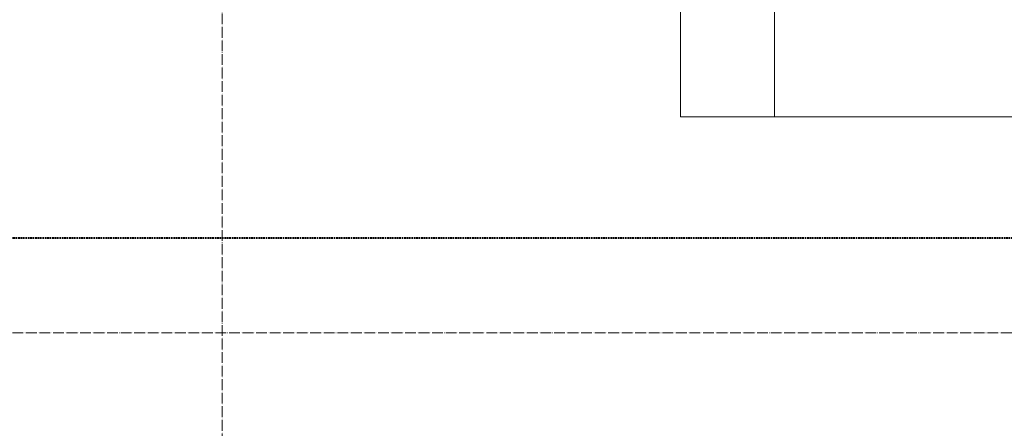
# Model space of a CAD drawing. Header units: millimetres. Extents: x 5617 to 112254, y 7718 to 133720.
# Tile 43 of 82: x 90826 to 92651, y 59723 to 60480. Entities that reach past the tile are written whole.
import ezdxf

# ---------------------------------------------------------------- set-up
doc = ezdxf.new("R2010")
doc.units = ezdxf.units.MM
for name, pattern in [('ADSK_Линия сетки', [25, 20, -2.5, 0, -2.5]), ('Линия сетки', [25, 20, -2.5, 0, -2.5]), ('Штрих_3_1_5_', [4.5, 3, -1.5]), ('Штриховая_ш3 п1_5', [4.5, 3, -1.5])]:
    doc.linetypes.add(name, pattern=pattern)
doc.layers.add('_Разделитель помещений_', color=4, linetype='Штриховая_ш3 п1_5', lineweight=40, true_color=0x00ffff)
for name, color, linetype, lineweight in [('Оси', 7, 'Continuous', 9), ('Перекрытия', 7, 'Continuous', 18), ('Штриховка поверхностей', 7, 'Continuous', 18)]:
    doc.layers.add(name, color=color, linetype=linetype, lineweight=lineweight)

# ---------------------------------------------------------------- blocks, each defined once
blk = doc.blocks.new('135_SLK_GD_AR_rvt-1-МКСС_LB01_-7_650__Кабельные конструкции_Лотки_2')
at = {"layer": 'Штриховка поверхностей', "lineweight": 9, "true_color": 0xaaaaaa}
h = blk.add_hatch(dxfattribs=at)
h.set_pattern_fill('FP_9', color=253, style=0, pattern_type=2)
h.set_pattern_definition([(0, (122225, 63590), (0, 1200), [600, -600]), (270, (122825, 63590), (1200, 7.347880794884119e-14), [1200, 0, 0, 0]), (0, (122825, 62990), (0, 1200), [600, -600]), (270, (123425, 63590), (1200, 7.347880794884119e-14), [1200, 0, 0, 0])])
h.paths.add_polyline_path([(112400.0000000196, 60299.99999994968), (115250.0000000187, 60299.99999994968), (115250.0000000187, 65159.99999994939), (114799.9999999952, 65159.99999994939), (114799.9999999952, 60749.99999996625), (114769.8882330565, 60749.99999996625), (114769.8882330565, 60499.99999996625), (112400.0000000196, 60499.99999996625)])
at = {"layer": '_Разделитель помещений_', "color": 131, "linetype": 'Штрих_3_1_5_', "true_color": 0xaaffff}
blk.add_line((119500.0000000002, 60074.99999999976), (111150.0000000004, 60074.99999999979), dxfattribs=at)
at = {"layer": 'Перекрытия', "color": 253, "true_color": 0xaaaaaa}
for p, q in [((112400.0000000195, 60499.99999996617), (112400.0000000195, 60299.99999994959)), ((112400.0000000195, 60299.99999994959), (115250.0000000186, 60299.99999994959))]:
    blk.add_line(p, q, dxfattribs=at)

msp = doc.modelspace()

# ---------------------------------------------------------------- linework, layer by layer
at = {"layer": 'Оси', "linetype": 'Линия сетки'}
msp.add_line((91201.45143053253, 51761.76979090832), (91201.45143058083, 133719.8946437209), dxfattribs=at)
at = {"layer": 'Оси', "linetype": 'ADSK_Линия сетки'}
msp.add_line((111113.6967934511, 59899.99999992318), (29633.95481109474, 59899.99999997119), dxfattribs=at)

# ---------------------------------------------------------------- block references
at = {"lineweight": 5}
msp.add_blockref('135_SLK_GD_AR_rvt-1-МКСС_LB01_-7_650__Кабельные конструкции_Лотки_2', (-20348.54856949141, 0), dxfattribs=at)

doc.saveas('drawing.dxf')
